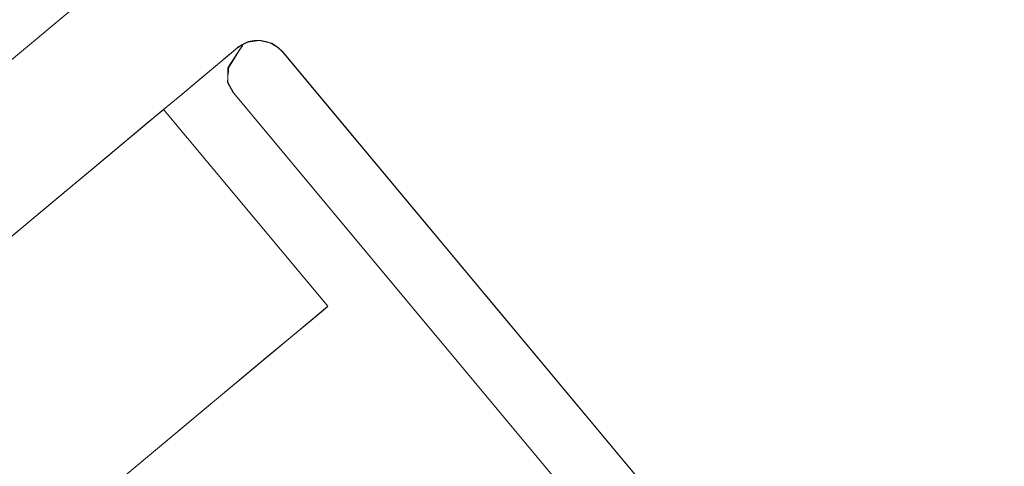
# Model space of a CAD drawing. Header units: millimetres. Extents: x -125266 to 274256, y -711690 to -301689.
# Tile 80 of 256: x -53415.6 to -53407.91, y -360878.74 to -360875.25. Entities that reach past the tile are written whole.
import ezdxf

# ---------------------------------------------------------------- set-up
doc = ezdxf.new("R2010")
doc.units = ezdxf.units.MM
doc.linetypes.add('CONTINOUS', pattern=[0])
for name, color, linetype, lineweight in [('AD Wall', 8, 'Continuous', 15), ('ARCH', 7, 'Continuous', 0), ('Equipment', 8, 'Continuous', 0), ('HOOD', 6, 'Continuous', 0), ('MEPTEK HVAC-Kitchen Fresh Air Duct', 3, 'Continuous', 30), ('MEPTEK-TEXT1', 7, 'Continuous', 30)]:
    doc.layers.add(name, color=color, linetype=linetype, lineweight=lineweight)
doc.layers.add('Light Equipment', color=8, linetype='Continuous')
doc.styles.get("Standard").update_dxf_attribs({"font": 'ARIALN.TTF'})
doc.styles.add('Times New Roman', font='times.ttf', dxfattribs={"height": 150})
doc.dimstyles.new('ARA-125', dxfattribs={"dimtxt": 200, "dimasz": 75, "dimexe": 0, "dimexo": 75, "dimgap": 7.5, "dimtad": 0, "dimdec": 0, "dimrnd": 5, "dimdsep": 46, "dimtxsty": 'Times New Roman', "dimblk": 'ARCHTICK', "dimcen": 56.25, "dimdle": 56.25, "dimclrd": 256, "dimclre": 256, "dimclrt": 256, "dimazin": 3, "dimtfac": 1, "dimtdec": 0, "dimtix": 1, "dimtmove": 1, "dimatfit": 3, "dimfxl": 0, "dimtolj": 1, "dimlwd": -1, "dimlwe": 0, "dimarcsym": 0})
pattern_1 = [(22.867872, (419150.544, -703283.92), (-30.845707, 73.1364), [])]

# ---------------------------------------------------------------- blocks, each defined once
blk = doc.blocks.new('A$Cf0359734')
at = {"layer": 'Equipment', "extrusion": (0, 0, -1), "elevation": -14.9996}
for points in [[(-610.0779, 1224.798, -3.802846), (-1131.0349, 947.4487, 3.802846)], [(-563.5854, 1106.137, -3.146449), (-1057.9493, 842.9455, 3.146449)]]:
    blk.add_lwpolyline(points, format="xyb", close=True, dxfattribs=at)
for points in [[(-591.722, 1158.987, -3.538831), (-1086.0836, 895.7967), (-1091.7744, 906.4859), (-1091.5799, 906.1206), (-1086.0836, 895.7967), (-1084.5586, 898.3821), (-1083.0146, 900.9572), (-1081.4596, 903.5245), (-1079.8884, 906.0869), (-1078.3034, 908.6362), (-1076.7023, 911.1806)], [(-1077.2205, 914.2332), (-1087.3586, 908.8358), (-1091.1679, 906.8078, 3.626728), (-598.0194, 1169.3522)], [(-597.2182, 1169.3109, -3.616317), (-1091.5803, 906.1213), (-1091.5315, 906.2084), (-1091.4746, 906.293), (-1091.4259, 906.3802), (-1091.369, 906.4648), (-1091.3203, 906.5519), (-1091.2715, 906.639), (-1091.2147, 906.7236), (-1091.1679, 906.8078), (-598.0217, 1169.351)], [(-597.2184, 1169.3098, -3.616317), (-1091.5824, 906.1201, 3.616317), (-597.2186, 1169.3116)], [(-591.7223, 1158.9877, -3.538831), (-1086.0843, 895.7954), (-1084.554, 898.3836), (-1083.0152, 900.9559), (-1081.455, 903.526), (-1079.8891, 906.0856), (-1078.3041, 908.6349), (-1076.7029, 911.1793)], [(-599.1584, 1041.719, -0.011713), (-984.6459, 836.4891), (-990.409, 833.3258), (-995.8827, 829.7594), (-1000.9622, 825.8864), (-1005.7134, 821.665), (-1011.2241, 815.8706), (-1016.1642, 809.5917), (-1020.3785, 803.0469), (-1023.979, 796.101), (-1025.5286, 792.694), (-1080.4374, 895.5256, 3.572618), (-594.6493, 1154.1514, -3.572618), (-1080.4364, 895.5261, 3.572618), (-594.6503, 1154.1509, -3.572618), (-1080.3101, 895.5926), (-1031.8417, 804.5522), (-1031.8573, 804.5165), (-1031.8421, 804.5518)], [(-546.2713, 1063.0347, -2.890001), (-1031.7763, 804.4294), (-1025.5275, 792.692)]]:
    blk.add_lwpolyline(points, format="xyb", dxfattribs=at)
for points in [[(-488.2097, 354.2886), (-509.8283, 394.8957)], [(-503.5587, 380.8677), (-503.5643, 380.8783), (-503.5781, 380.8914), (-503.6168, 380.9387), (-503.6958, 380.985), (-503.7928, 381.0013), (-503.8489, 380.9918), (-503.8994, 380.9717), (-503.8542, 380.989), (-503.8062, 381.0009), (-503.7579, 380.9995), (-503.7121, 380.9899), (-503.6606, 380.9698), (-503.6196, 380.944), (-503.5865, 380.9073)], [(-503.5587, 380.8677), (-503.5643, 380.8783), (-503.5781, 380.8914), (-503.6168, 380.9387), (-503.6958, 380.985), (-503.7928, 381.0013), (-503.8489, 380.9918), (-503.8994, 380.9717), (-510.4167, 377.502), (-503.8994, 380.9717), (-503.8489, 380.9918), (-503.7928, 381.0013), (-503.6958, 380.985), (-503.6168, 380.9387), (-503.5781, 380.8914), (-503.5643, 380.8783)], [(-503.5587, 380.8677), (-503.5865, 380.9073), (-503.6196, 380.944), (-503.6606, 380.9698), (-503.7121, 380.9899), (-503.7579, 380.9995), (-503.8062, 381.0009), (-503.8542, 380.989), (-503.8994, 380.9717), (-510.4167, 377.502), (-503.8994, 380.9717), (-503.8489, 380.9918), (-503.7928, 381.0013), (-503.6958, 380.985), (-503.6168, 380.9387), (-503.5781, 380.8914), (-503.5643, 380.8783)], [(-503.9024, 380.9722), (-503.852, 380.9923), (-503.7959, 381.0018), (-503.6989, 380.9855), (-503.6199, 380.9392), (-503.5673, 380.8788), (-503.5617, 380.8682), (-503.5673, 380.8788), (-503.6199, 380.9392), (-503.6989, 380.9855), (-503.7959, 381.0018), (-503.852, 380.9923)], [(-503.9024, 380.9722), (-503.8573, 380.9895), (-503.8065, 380.9961), (-503.7609, 381), (-503.707, 380.988), (-503.6636, 380.9703), (-503.6227, 380.9445), (-503.5895, 380.9078), (-503.5617, 380.8682), (-503.5673, 380.8788), (-503.6199, 380.9392), (-503.6989, 380.9855), (-503.7959, 381.0018), (-503.852, 380.9923)], [(-510.5186, 377.1624), (-510.5242, 377.173), (-510.5274, 377.1917), (-510.545, 377.2503), (-510.5392, 377.3416), (-510.4986, 377.4312), (-510.4594, 377.4725), (-510.4146, 377.5031), (-503.8973, 380.9728), (-510.4146, 377.5031), (-510.4594, 377.4725), (-510.4986, 377.4312), (-510.5392, 377.3416), (-510.545, 377.2503), (-510.5274, 377.1917), (-510.5242, 377.173)], [(-510.5186, 377.1624), (-510.5242, 377.173), (-510.5274, 377.1917), (-510.545, 377.2503), (-510.5392, 377.3416), (-510.4986, 377.4312), (-510.4594, 377.4725), (-510.4146, 377.5031), (-503.8973, 380.9728), (-510.4146, 377.5031), (-510.4541, 377.4753), (-510.4908, 377.4422), (-510.5166, 377.4012), (-510.5343, 377.3579), (-510.5463, 377.3039), (-510.5478, 377.2556), (-510.5358, 377.2076)], [(-510.5186, 377.1624), (-510.5242, 377.173), (-510.5274, 377.1917), (-510.545, 377.2503), (-510.5392, 377.3416), (-510.4986, 377.4312), (-510.4594, 377.4725), (-510.4146, 377.5031), (-503.8973, 380.9728), (-510.4146, 377.5031), (-510.4541, 377.4753), (-510.4908, 377.4422), (-510.5166, 377.4012), (-510.5343, 377.3579), (-510.5463, 377.3039), (-510.5478, 377.2556), (-510.5358, 377.2076)], [(-510.4167, 377.502), (-503.8994, 380.9717)], [(-503.5603, 380.8656), (-503.5208, 380.7915), (-503.4645, 380.6856), (-503.3884, 380.5427), (-503.2953, 380.368), (-503.1911, 380.1721), (-502.974, 379.7644), (-496.9338, 368.4188), (-502.974, 379.7644), (-503.1911, 380.1721), (-503.2953, 380.368), (-503.3884, 380.5427), (-503.4645, 380.6856), (-503.5208, 380.7915)], [(-502.9754, 379.767), (-503.1896, 380.1694), (-503.2967, 380.3706), (-503.3898, 380.5453), (-503.4659, 380.6882), (-503.5194, 380.7888), (-503.5617, 380.8682), (-503.5194, 380.7888), (-503.4659, 380.6882), (-503.3898, 380.5453), (-503.2967, 380.3706), (-503.1896, 380.1694)], [(-503.5617, 380.8682), (-503.4659, 380.6882), (-503.3869, 380.54), (-503.3418, 380.4553), (-503.3277, 380.4288), (-503.3418, 380.4553), (-503.3869, 380.54), (-503.4659, 380.6882)], [(-503.5617, 380.8682), (-503.4659, 380.6882), (-503.3869, 380.54), (-503.3418, 380.4553), (-503.3277, 380.4288), (-503.3418, 380.4553), (-503.3869, 380.54), (-503.4659, 380.6882)], [(-503.5617, 380.8682), (-503.4659, 380.6882), (-503.3869, 380.54), (-503.3418, 380.4553), (-503.3277, 380.4288), (-503.3418, 380.4553), (-503.3869, 380.54), (-503.4659, 380.6882)], [(-503.5617, 380.8682), (-503.4659, 380.6882), (-503.3869, 380.54), (-503.3418, 380.4553), (-503.3277, 380.4288), (-503.3418, 380.4553), (-503.3869, 380.54), (-503.4659, 380.6882)], [(-503.5617, 380.8682), (-503.4659, 380.6882), (-503.3869, 380.54), (-503.3418, 380.4553), (-503.3277, 380.4288), (-503.3418, 380.4553), (-503.3869, 380.54), (-503.4659, 380.6882)], [(-503.5617, 380.8682), (-503.4659, 380.6882), (-503.3869, 380.54), (-503.3418, 380.4553), (-503.3277, 380.4288), (-503.3418, 380.4553), (-503.3869, 380.54), (-503.4659, 380.6882)], [(-503.6634, 380.5335), (-503.5925, 380.5917), (-503.5522, 380.6947), (-503.5835, 380.8683), (-503.5922, 380.8976), (-503.5835, 380.8683), (-503.5522, 380.6947), (-503.5925, 380.5917)], [(-510.1817, 377.0606), (-503.6644, 380.5303)], [(-510.1817, 377.0606), (-503.6644, 380.5303)], [(-501.9095, 377.7648), (-502.2703, 378.4425), (-502.6282, 379.1149), (-502.9326, 379.6867), (-503.1384, 380.0731), (-503.2089, 380.2055), (-503.1384, 380.0731), (-502.9749, 379.7661), (-502.9326, 379.6867), (-502.6282, 379.1149), (-502.2703, 378.4425), (-501.9095, 377.7648), (-501.6051, 377.1931), (-501.4021, 376.8119), (-501.3289, 376.6742), (-501.4021, 376.8119), (-501.6051, 377.1931)], [(-502.269, 378.4402), (-501.9083, 377.7625), (-501.6038, 377.1907), (-501.4009, 376.8096), (-501.3304, 376.6772), (-501.4009, 376.8096), (-501.6038, 377.1907), (-501.9083, 377.7625), (-502.269, 378.4402), (-502.6298, 379.1179), (-502.9342, 379.6896), (-503.1372, 380.0708), (-503.2076, 380.2032), (-503.1372, 380.0708), (-502.9342, 379.6896), (-502.6298, 379.1179)], [(-503.2117, 380.2044), (-504.9746, 379.2658)], [(-502.9752, 379.7666), (-496.935, 368.421), (-496.7179, 368.0133), (-496.6137, 367.8175), (-496.5206, 367.6427), (-496.4445, 367.4998), (-496.3882, 367.3939), (-496.3487, 367.3198), (-496.3882, 367.3939), (-496.4445, 367.4998), (-496.5206, 367.6427), (-496.6137, 367.8175), (-496.7179, 368.0133), (-496.935, 368.421)], [(-503.6751, 376.8248), (-504.0359, 377.5025), (-504.3938, 378.1749), (-504.6983, 378.7467), (-504.904, 379.1332), (-504.9745, 379.2655), (-504.904, 379.1332), (-504.6983, 378.7467), (-504.3938, 378.1749), (-504.0359, 377.5025), (-503.6751, 376.8248), (-503.3707, 376.2531), (-503.1678, 375.8719), (-503.0945, 375.7342), (-503.1678, 375.8719), (-503.3707, 376.2531)], [(-504.0347, 377.5002), (-504.3954, 378.1779), (-504.6998, 378.7497), (-504.9028, 379.1308), (-504.9732, 379.2632), (-504.9028, 379.1308), (-504.6998, 378.7497), (-504.3954, 378.1779), (-504.0347, 377.5002), (-503.6739, 376.8225), (-503.3695, 376.2508), (-503.1665, 375.8696), (-503.0961, 375.7372), (-503.1665, 375.8696), (-503.3695, 376.2508), (-503.6739, 376.8225)]]:
    blk.add_lwpolyline(points, close=True, dxfattribs=at)
for points in [[(-503.8994, 380.9717), (-503.8489, 380.9918), (-503.7928, 381.0013), (-503.6958, 380.985), (-503.6168, 380.9387), (-503.5781, 380.8914), (-503.5643, 380.8783), (-503.5587, 380.8677)], [(-503.8994, 380.9717), (-503.8489, 380.9918), (-503.7928, 381.0013), (-503.6958, 380.985), (-503.6168, 380.9387), (-503.5781, 380.8914), (-503.5643, 380.8783), (-503.5587, 380.8677)], [(-503.5617, 380.8682), (-503.5673, 380.8788), (-503.6199, 380.9392), (-503.6989, 380.9855), (-503.7959, 381.0018), (-503.852, 380.9923), (-503.9024, 380.9722)], [(-503.5617, 380.8682), (-503.5673, 380.8788), (-503.6199, 380.9392), (-503.6989, 380.9855), (-503.7959, 381.0018), (-503.852, 380.9923), (-503.9024, 380.9722)], [(-503.5617, 380.8682), (-503.5673, 380.8788), (-503.6199, 380.9392), (-503.6989, 380.9855), (-503.7959, 381.0018), (-503.852, 380.9923), (-503.9024, 380.9722)], [(-503.5617, 380.8682), (-503.5895, 380.9078), (-503.6227, 380.9445), (-503.6636, 380.9703), (-503.707, 380.988), (-503.7609, 381), (-503.8065, 380.9961), (-503.8573, 380.9895), (-503.9024, 380.9722)], [(-510.4146, 377.5031), (-503.8973, 380.9728)], [(-510.4146, 377.5031), (-503.8973, 380.9728)], [(-503.8994, 380.9717), (-510.4167, 377.502)], [(-503.8994, 380.9717), (-510.4167, 377.502)], [(-503.9013, 380.9687), (-503.9013, 380.9687)], [(-503.9013, 380.9687), (-503.9013, 380.9687)], [(-503.9013, 380.9687), (-503.9013, 380.9687)], [(-503.9013, 380.9687), (-503.9013, 380.9687)], [(-503.9013, 380.9687), (-503.9013, 380.9687)], [(-503.9013, 380.9687), (-503.9013, 380.9687)], [(-503.9013, 380.9687), (-503.9013, 380.9687)], [(-503.9013, 380.9687), (-503.9013, 380.9687)], [(-503.5922, 380.8976), (-503.5835, 380.8683), (-503.5522, 380.6947), (-503.5925, 380.5917), (-503.6634, 380.5335)], [(-503.5945, 380.9006), (-503.5857, 380.8713), (-503.5544, 380.6977), (-503.5919, 380.5894), (-503.6628, 380.5312), (-503.5919, 380.5894), (-503.5544, 380.6977), (-503.5857, 380.8713), (-503.5945, 380.9006), (-503.5857, 380.8713), (-503.5544, 380.6977), (-503.5696, 380.6624)], [(-503.5634, 380.8701), (-503.5634, 380.8701)], [(-503.5634, 380.8701), (-503.5634, 380.8701)], [(-503.5634, 380.8701), (-503.5634, 380.8701)], [(-503.5634, 380.8701), (-503.5634, 380.8701)], [(-503.5634, 380.8701), (-503.5634, 380.8701)], [(-503.5634, 380.8701), (-503.5634, 380.8701)], [(-503.5634, 380.8701), (-503.5634, 380.8701)], [(-503.5634, 380.8701), (-503.5634, 380.8701)], [(-503.6644, 380.5303), (-510.1817, 377.0606)], [(-503.6644, 380.5303), (-510.1817, 377.0606)]]:
    blk.add_lwpolyline(points, dxfattribs=at)
at = {"layer": 'Equipment', "extrusion": (0, 0, -1)}
for centre, radius, start, end in [((-625.132, 625.132, -14.9996), 625.132, 145.142558, 90.9176955), ((-624.6467, 624.9479, -14.9996), 545.0553, 148.860452, 87.199802), ((-624.6494, 624.9465, -14.9996), 545.0553, 148.860452, 87.199802), ((-624.6494, 624.9465, -14.9996), 545.0553, 148.860452, 87.199802), ((-624.6494, 624.9465, -14.9996), 545.0553, 148.860452, 87.199802), ((-624.6481, 624.9479, -14.9996), 535.053, 147.015911, 89.044342), ((-624.6481, 624.9479, -14.9996), 535.053, 147.015911, 89.044342)]:
    blk.add_arc(centre, radius, start, end, dxfattribs=at)
blk = doc.blocks.new('ARCH')
at = {"layer": 'AD Wall', "lineweight": 0}
h = blk.add_hatch(dxfattribs=at)
h.set_pattern_fill('ANSI31', color=256, scale=25, angle=-22.13213)
h.set_pattern_definition(pattern_1)
edge = h.paths.add_edge_path()
edge.add_arc((-53209.7774, -360694.9979), 761.132, 66.950176, 372.7253136)
edge.add_line((-52467.3408, -360527.3378), (-52564.8846, -360549.3656))
edge.add_arc((-53209.7774, -360694.9979), 661.132, -293.049824, 12.7253136, ccw=False)
edge.add_line((-52950.9234, -360086.6475), (-52911.7703, -359994.6311))
h = blk.add_hatch(dxfattribs=at)
h.set_pattern_fill('ANSI31', color=256, scale=25, angle=-22.13213)
h.set_pattern_definition(pattern_1)
edge = h.paths.add_edge_path()
edge.add_arc((-53209.7774, -360694.9979), 761.132, 66.950176, 372.7253136)
edge.add_line((-52467.3408, -360527.3378), (-52564.8846, -360549.3656))
edge.add_arc((-53209.7774, -360694.9979), 661.132, -293.049824, 12.7253136, ccw=False)
edge.add_line((-52950.9234, -360086.6475), (-52911.7703, -359994.6311))
at = {"layer": 'AD Wall', "lineweight": 0, "extrusion": (0, 0, -1)}
for radius in [761.132, 761.132, 661.132, 661.132]:
    blk.add_arc((53209.7774, -360694.9979, -5.0493), radius, 167.2746864, 113.049824, dxfattribs=at)
at = {"layer": 'HOOD'}
blk.add_circle((-53209.7774, -360694.9979, 5.0493), 200, dxfattribs=at)
at = {"layer": 'Light Equipment', "lineweight": 0, "extrusion": (0, 0, -1), "elevation": -5.0493}
for points in [[(52997.2846, -360133.855, -3.802846), (52619.2025, -360587.0358, 3.802846)], [(53085.0561, -360226.257, -3.146449), (52726.274, -360656.3043, 3.146449)]]:
    blk.add_lwpolyline(points, format="xyb", close=True, dxfattribs=at)
for points in [[(52681.5656, -360597.5296), (52674.2079, -360606.3488), (52671.4433, -360609.6625, 3.626728), (53029.3434, -360180.6724)], [(53030.1012, -360180.4089, -3.616317), (52671.32, -360610.4538), (52671.3323, -360610.3547), (52671.3531, -360610.2549), (52671.3654, -360610.1558), (52671.3862, -360610.056), (52671.3986, -360609.957), (52671.4109, -360609.8579), (52671.4317, -360609.7581), (52671.4433, -360609.6625), (53029.3417, -360180.6744)], [(53030.1014, -360180.4099, -3.616317), (52671.3184, -360610.4557, 3.616317), (53030.1005, -360180.4083)], [(53039.0813, -360187.9008, -3.538831), (52680.3012, -360617.9482), (52680.7436, -360614.9742), (52681.1999, -360612.0118), (52681.6769, -360609.0432), (52682.1632, -360606.0823), (52682.6709, -360603.1237), (52683.1955, -360600.1636)], [(53039.0819, -360187.9013, -3.538831), (52680.3013, -360617.9468), (52671.0028, -360610.1892), (52671.3206, -360610.4543), (52680.3013, -360617.9468), (52680.7399, -360614.9774), (52681.2, -360612.0103), (52681.6732, -360609.0463), (52682.1633, -360606.0808), (52682.671, -360603.1222), (52683.1957, -360600.1621)], [(53076.3734, -360299.3304, -0.011713), (52796.6086, -360634.6685), (52792.462, -360639.7699), (52788.7352, -360645.1357), (52785.4891, -360650.637), (52782.6783, -360656.3374), (52779.7567, -360663.7809), (52777.5461, -360671.4583), (52776.108, -360679.1085), (52775.3897, -360686.8991), (52775.2378, -360690.6389), (52685.6337, -360616.0708, 3.572618), (53038.192, -360193.4835, -3.572618), (52685.6344, -360616.07, 3.572618), (53038.1913, -360193.4844, -3.572618), (52685.7263, -360615.9608), (52764.9224, -360682.0329), (52764.9214, -360682.0718), (52764.9222, -360682.0334)], [(53117.333, -360259.6604, -2.890001), (52765.0292, -360682.122), (52775.2396, -360690.6404)]]:
    blk.add_lwpolyline(points, format="xyb", dxfattribs=at)
for points in [[(53438.1322, -360894.31), (53402.808, -360864.8396)], [(53413.8999, -360875.4745), (53413.9644, -360875.5283), (53414.0565, -360875.6051), (53414.1809, -360875.7089), (53414.3329, -360875.8357), (53414.5033, -360875.9778), (53414.8579, -360876.2737), (53424.7275, -360884.5077), (53414.8579, -360876.2737), (53414.5033, -360875.9778), (53414.3329, -360875.8357), (53414.1809, -360875.7089), (53414.0565, -360875.6051), (53413.9644, -360875.5283)], [(53414.8556, -360876.2718), (53414.5056, -360875.9798), (53414.3306, -360875.8337), (53414.1786, -360875.707), (53414.0543, -360875.6032), (53413.9667, -360875.5302), (53413.8977, -360875.4726), (53413.9667, -360875.5302), (53414.0543, -360875.6032), (53414.1786, -360875.707), (53414.3306, -360875.8337), (53414.5056, -360875.9798)], [(53413.8977, -360875.4726), (53414.0543, -360875.6032), (53414.1832, -360875.7108), (53414.2569, -360875.7723), (53414.2799, -360875.7915), (53414.2569, -360875.7723), (53414.1832, -360875.7108), (53414.0543, -360875.6032)], [(53413.8977, -360875.4726), (53414.0543, -360875.6032), (53414.1832, -360875.7108), (53414.2569, -360875.7723), (53414.2799, -360875.7915), (53414.2569, -360875.7723), (53414.1832, -360875.7108), (53414.0543, -360875.6032)], [(53413.8977, -360875.4726), (53414.0543, -360875.6032), (53414.1832, -360875.7108), (53414.2569, -360875.7723), (53414.2799, -360875.7915), (53414.2569, -360875.7723), (53414.1832, -360875.7108), (53414.0543, -360875.6032)], [(53413.8977, -360875.4726), (53414.0543, -360875.6032), (53414.1832, -360875.7108), (53414.2569, -360875.7723), (53414.2799, -360875.7915), (53414.2569, -360875.7723), (53414.1832, -360875.7108), (53414.0543, -360875.6032)], [(53413.8977, -360875.4726), (53414.0543, -360875.6032), (53414.1832, -360875.7108), (53414.2569, -360875.7723), (53414.2799, -360875.7915), (53414.2569, -360875.7723), (53414.1832, -360875.7108), (53414.0543, -360875.6032)], [(53413.8977, -360875.4726), (53414.0543, -360875.6032), (53414.1832, -360875.7108), (53414.2569, -360875.7723), (53414.2799, -360875.7915), (53414.2569, -360875.7723), (53414.1832, -360875.7108), (53414.0543, -360875.6032)], [(53413.9295, -360875.8209), (53413.9733, -360875.7403), (53413.9719, -360875.6297), (53413.8775, -360875.4807), (53413.8583, -360875.4569), (53413.8775, -360875.4807), (53413.9719, -360875.6297), (53413.9733, -360875.7403)], [(53413.9007, -360875.4719), (53413.8915, -360875.4642), (53413.8738, -360875.4573), (53413.8201, -360875.4281), (53413.7294, -360875.415), (53413.6334, -360875.4364), (53413.585, -360875.4664), (53413.5459, -360875.504), (53413.5812, -360875.471), (53413.6211, -360875.4418), (53413.6665, -360875.4249), (53413.7125, -360875.4165), (53413.7678, -360875.4158), (53413.8154, -360875.4243), (53413.86, -360875.4458)], [(53413.9007, -360875.4719), (53413.8915, -360875.4642), (53413.8738, -360875.4573), (53413.8201, -360875.4281), (53413.7294, -360875.415), (53413.6334, -360875.4364), (53413.585, -360875.4664), (53413.5459, -360875.504), (53408.816, -360881.1733), (53413.5459, -360875.504), (53413.585, -360875.4664), (53413.6334, -360875.4364), (53413.7294, -360875.415), (53413.8201, -360875.4281), (53413.8738, -360875.4573), (53413.8915, -360875.4642)], [(53413.9007, -360875.4719), (53413.86, -360875.4458), (53413.8154, -360875.4243), (53413.7678, -360875.4158), (53413.7125, -360875.4165), (53413.6665, -360875.4249), (53413.6211, -360875.4418), (53413.5812, -360875.471), (53413.5459, -360875.504), (53408.816, -360881.1733), (53413.5459, -360875.504), (53413.585, -360875.4664), (53413.6334, -360875.4364), (53413.7294, -360875.415), (53413.8201, -360875.4281), (53413.8738, -360875.4573), (53413.8915, -360875.4642)], [(53413.5429, -360875.5046), (53413.582, -360875.467), (53413.6304, -360875.4371), (53413.7264, -360875.4156), (53413.8171, -360875.4288), (53413.8885, -360875.4649), (53413.8977, -360875.4726), (53413.8885, -360875.4649), (53413.8171, -360875.4288), (53413.7264, -360875.4156), (53413.6304, -360875.4371), (53413.582, -360875.467)], [(53413.5429, -360875.5046), (53413.5782, -360875.4716), (53413.6228, -360875.4463), (53413.6635, -360875.4256), (53413.718, -360875.4164), (53413.7648, -360875.4164), (53413.8125, -360875.4249), (53413.857, -360875.4464), (53413.8977, -360875.4726), (53413.8885, -360875.4649), (53413.8171, -360875.4288), (53413.7264, -360875.4156), (53413.6304, -360875.4371), (53413.582, -360875.467)], [(53408.8496, -360881.5263), (53408.8403, -360881.5186), (53408.8304, -360881.5025), (53408.792, -360881.4549), (53408.7629, -360881.3681), (53408.7668, -360881.2698), (53408.7875, -360881.2168), (53408.8175, -360881.1715), (53413.5474, -360875.5022), (53408.8175, -360881.1715), (53408.7875, -360881.2168), (53408.7668, -360881.2698), (53408.7629, -360881.3681), (53408.792, -360881.4549), (53408.8304, -360881.5025), (53408.8403, -360881.5186)], [(53408.8496, -360881.5263), (53408.8403, -360881.5186), (53408.8304, -360881.5025), (53408.792, -360881.4549), (53408.7629, -360881.3681), (53408.7668, -360881.2698), (53408.7875, -360881.2168), (53408.8175, -360881.1715), (53413.5474, -360875.5022), (53408.8175, -360881.1715), (53408.7914, -360881.2122), (53408.7698, -360881.2567), (53408.7614, -360881.3043), (53408.7613, -360881.3512), (53408.7705, -360881.4057), (53408.7874, -360881.451), (53408.8166, -360881.491)], [(53408.8496, -360881.5263), (53408.8403, -360881.5186), (53408.8304, -360881.5025), (53408.792, -360881.4549), (53408.7629, -360881.3681), (53408.7668, -360881.2698), (53408.7875, -360881.2168), (53408.8175, -360881.1715), (53413.5474, -360875.5022), (53408.8175, -360881.1715), (53408.7914, -360881.2122), (53408.7698, -360881.2567), (53408.7614, -360881.3043), (53408.7613, -360881.3512), (53408.7705, -360881.4057), (53408.7874, -360881.451), (53408.8166, -360881.491)], [(53408.816, -360881.1733), (53413.5459, -360875.504)], [(53409.2, -360881.4937), (53413.9298, -360875.8243)], [(53409.2, -360881.4937), (53413.9298, -360875.8243)], [(53416.5973, -360877.7249), (53416.0078, -360877.233), (53415.4229, -360876.7451), (53414.9255, -360876.3301), (53414.5893, -360876.0496), (53414.4742, -360875.9536), (53414.5893, -360876.0496), (53414.8564, -360876.2725), (53414.9255, -360876.3301), (53415.4229, -360876.7451), (53416.0078, -360877.233), (53416.5973, -360877.7249), (53417.0947, -360878.1398), (53417.4263, -360878.4165), (53417.5461, -360878.5164), (53417.4263, -360878.4165), (53417.0947, -360878.1398)], [(53416.0098, -360877.2347), (53416.5993, -360877.7265), (53417.0967, -360878.1415), (53417.4283, -360878.4181), (53417.5435, -360878.5142), (53417.4283, -360878.4181), (53417.0967, -360878.1415), (53416.5993, -360877.7265), (53416.0098, -360877.2347), (53415.4203, -360876.7429), (53414.9229, -360876.3279), (53414.5913, -360876.0513), (53414.4762, -360875.9552), (53414.5913, -360876.0513), (53414.9229, -360876.3279), (53415.4203, -360876.7429)], [(53414.472, -360875.9556), (53413.1925, -360877.4892)], [(53414.856, -360876.2721), (53424.7255, -360884.5061), (53425.0801, -360884.802), (53425.2506, -360884.9441), (53425.4025, -360885.0709), (53425.5269, -360885.1747), (53425.619, -360885.2515), (53425.6835, -360885.3053), (53425.619, -360885.2515), (53425.5269, -360885.1747), (53425.4025, -360885.0709), (53425.2506, -360884.9441), (53425.0801, -360884.802), (53424.7255, -360884.5061)], [(53415.3159, -360879.2608), (53414.7264, -360878.769), (53414.1415, -360878.281), (53413.6441, -360877.866), (53413.3079, -360877.5855), (53413.1928, -360877.4895), (53413.3079, -360877.5855), (53413.6441, -360877.866), (53414.1415, -360878.281), (53414.7264, -360878.769), (53415.3159, -360879.2608), (53415.8133, -360879.6757), (53416.1449, -360879.9524), (53416.2647, -360880.0523), (53416.1449, -360879.9524), (53415.8133, -360879.6757)], [(53414.7284, -360878.7706), (53414.1389, -360878.2788), (53413.6415, -360877.8639), (53413.3099, -360877.5872), (53413.1948, -360877.4912), (53413.3099, -360877.5872), (53413.6415, -360877.8639), (53414.1389, -360878.2788), (53414.7284, -360878.7706), (53415.3179, -360879.2624), (53415.8153, -360879.6774), (53416.1469, -360879.9541), (53416.2621, -360880.0501), (53416.1469, -360879.9541), (53415.8153, -360879.6774), (53415.3179, -360879.2624)]]:
    blk.add_lwpolyline(points, close=True, dxfattribs=at)
for points in [[(53413.8551, -360875.455), (53413.8743, -360875.4788), (53413.9687, -360875.6278), (53413.9748, -360875.7423), (53413.931, -360875.8229), (53413.9748, -360875.7423), (53413.9687, -360875.6278), (53413.8743, -360875.4788), (53413.8551, -360875.455), (53413.8743, -360875.4788), (53413.9687, -360875.6278), (53413.9679, -360875.6662)], [(53413.8583, -360875.4569), (53413.8775, -360875.4807), (53413.9719, -360875.6297), (53413.9733, -360875.7403), (53413.9295, -360875.8209)], [(53413.5459, -360875.504), (53413.585, -360875.4664), (53413.6334, -360875.4364), (53413.7294, -360875.415), (53413.8201, -360875.4281), (53413.8738, -360875.4573), (53413.8915, -360875.4642), (53413.9007, -360875.4719)], [(53413.5459, -360875.504), (53413.585, -360875.4664), (53413.6334, -360875.4364), (53413.7294, -360875.415), (53413.8201, -360875.4281), (53413.8738, -360875.4573), (53413.8915, -360875.4642), (53413.9007, -360875.4719)], [(53413.8977, -360875.4726), (53413.8885, -360875.4649), (53413.8171, -360875.4288), (53413.7264, -360875.4156), (53413.6304, -360875.4371), (53413.582, -360875.467), (53413.5429, -360875.5046)], [(53413.8977, -360875.4726), (53413.8885, -360875.4649), (53413.8171, -360875.4288), (53413.7264, -360875.4156), (53413.6304, -360875.4371), (53413.582, -360875.467), (53413.5429, -360875.5046)], [(53413.8977, -360875.4726), (53413.8885, -360875.4649), (53413.8171, -360875.4288), (53413.7264, -360875.4156), (53413.6304, -360875.4371), (53413.582, -360875.467), (53413.5429, -360875.5046)], [(53413.8977, -360875.4726), (53413.857, -360875.4464), (53413.8125, -360875.4249), (53413.7648, -360875.4164), (53413.718, -360875.4164), (53413.6635, -360875.4256), (53413.6228, -360875.4463), (53413.5782, -360875.4716), (53413.5429, -360875.5046)], [(53413.8954, -360875.4715), (53413.8954, -360875.4715)], [(53413.8954, -360875.4715), (53413.8954, -360875.4715)], [(53413.8954, -360875.4715), (53413.8954, -360875.4715)], [(53413.8954, -360875.4715), (53413.8954, -360875.4715)], [(53413.8954, -360875.4715), (53413.8954, -360875.4715)], [(53413.8954, -360875.4715), (53413.8954, -360875.4715)], [(53413.8954, -360875.4715), (53413.8954, -360875.4715)], [(53413.8954, -360875.4715), (53413.8954, -360875.4715)], [(53408.8175, -360881.1715), (53413.5474, -360875.5022)], [(53408.8175, -360881.1715), (53413.5474, -360875.5022)], [(53413.5459, -360875.504), (53408.816, -360881.1733)], [(53413.5459, -360875.504), (53408.816, -360881.1733)], [(53413.5452, -360875.5074), (53413.5452, -360875.5074)], [(53413.5452, -360875.5074), (53413.5452, -360875.5074)], [(53413.5452, -360875.5074), (53413.5452, -360875.5074)], [(53413.5452, -360875.5074), (53413.5452, -360875.5074)], [(53413.5452, -360875.5074), (53413.5452, -360875.5074)], [(53413.5452, -360875.5074), (53413.5452, -360875.5074)], [(53413.5452, -360875.5074), (53413.5452, -360875.5074)], [(53413.5452, -360875.5074), (53413.5452, -360875.5074)], [(53413.9298, -360875.8243), (53409.2, -360881.4937)], [(53413.9298, -360875.8243), (53409.2, -360881.4937)]]:
    blk.add_lwpolyline(points, dxfattribs=at)
at = {"layer": 'Light Equipment', "lineweight": 0}
blk.add_circle((-53209.7774, -360694.9979, 5.0493), 200, dxfattribs=at)
at = {"layer": 'Light Equipment', "lineweight": 0, "extrusion": (0, 0, -1)}
for centre, radius, start, end in [((53209.2602, -360695.0077, -5.0493), 625.132, 167.2746864, 113.049824), ((53209.779, -360694.9953, -5.0493), 545.0553, 170.99258, 109.33193), ((53209.777, -360694.9977, -5.0493), 545.0553, 170.99258, 109.33193), ((53209.777, -360694.9977, -5.0493), 545.0553, 170.99258, 109.33193), ((53209.777, -360694.9977, -5.0493), 545.0553, 170.99258, 109.33193), ((53209.7777, -360694.9958, -5.0493), 535.053, 169.148039, 111.176471), ((53209.7777, -360694.9958, -5.0493), 535.053, 169.148039, 111.176471)]:
    blk.add_arc(centre, radius, start, end, dxfattribs=at)
at = {"layer": 'Equipment', "rotation": 337.8678715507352}
blk.add_blockref('A$Cf0359734', (-54023.8454, -361038.5638, -9.9504), dxfattribs=at)
blk = doc.blocks.new('_ArchTick')
at = {"color": 0, "linetype": 'ByBlock', "const_width": 0.15}
blk.add_lwpolyline([(-0.5, -0.5), (0.5, 0.5)], dxfattribs=at)

msp = doc.modelspace()

# ---------------------------------------------------------------- linework, layer by layer
at = {"layer": 'HOOD'}
msp.add_circle((-53209.7774, -360694.9979, 5.0493), 200, dxfattribs=at)

# ---------------------------------------------------------------- block references
at = {"layer": 'ARCH'}
msp.add_blockref('ARCH', (0, 0), dxfattribs=at)

# ---------------------------------------------------------------- texts
at = {"layer": 'MEPTEK-TEXT1', "char_height": 350, "attachment_point": 1}
for s, insert, width in [('{\\fCalibri|b0|i0|c0|p34;\\H1.28571x;\\C1;GENERAL GUIDELINES-HVAC :\\P\\fArial Narrow|b0|i0|c0|p34;\\H0.88889x;\\C256;\\P\\fCalibri|b0|i0|c0|p34;\\C4;DUCTING :\\H0.875x;\\P\\pi-1050,l1050,t1050;\\C256;1.^IDUCTING SHALL BE IN ACCORDANCE WITH IS 655, GALVANIZED IRON SHEET TO BE USED FOR ALL DUCTING WORKS. THERMAL INSULATION ON DUCTS SHALL BE 19 MM THICK. CLOSED CELL CLASS “O” BS 476 PART 6-7 FM APPROVED NITRILE RUBBER ELASTOMERIC INSULATION THERMAL CONDUCTIVITY 0.033 WATTS PER METER-KELVIN (W/(M.K)) AT 0°C FOR AIR CONDITIONING DUCTING. \\P2.^ITHERMAL INSULATION ON KITCHEN EXHAUST DUCTING SHALL BE 80 MM THICK ALUMINUM FOIL FACED RESIN BONDED FIBRE GLASS WOOL OF DENSITY NOT LESS THAN 48 KG/M3.\\P3.^ITHERMAL INSULATION ON FRESH AIR, SUPPLY AIR AND RETURN AIR SHALL BE 19MM THICK CLOSED CELL ANTI-MICROBIAL CLASS “O” BS 476 AND PART 6 & 7 FM APPROVED NITRILE RUBBER ELASTOMERIC INSULATION THERMAL CONDUCTIVITY 0.033 WATTS PER METER-KELVIN (W/ (M\\fArial|b0|i0|c0|p34;.\\fCalibri|b0|i0|c0|p34;K)) AT 0°C.\\P4.^IAPPROPRIATE NUMBER OF TRAP DOORS SHALL BE PROVIDED IN KITCHEN EXHAUST DUCTING FOR OIL/GREASE CLEANING PURPOSE.\\P5.^IDUCTING INSTALLATION WITH RESPECT TO FRESH AIR INTAKE, KITCHEN EXHAUST OUT FROM LOCATION UP TO LOUVERS AT FAÇADE SHALL BE IN THE SCOPE OF CONCESSIONER INCLUDING AIR WASHER, EXHAUST FAN SECTION DRY SCRUBBER ETC.\\P6.^IEACH AND EVERY KITCHEN EXHAUST HOOD SHOULD BE EQUIPPED WITH UL LISTED, WET CHEMICAL BASED, MECHANICALLY OPERATED, AUTOMATIC FIRE SUPPRESSION SYSTEM. SEPARATE DRAWING TO BE SUBMITTED FOR HOOD SUPPRESSION SYSTEM.\\P7.^ISUPPORTING OF DUCTING TO BE DONE WITH USING ANGLE 50X 50 X 5MM AND TIE ROD OF SIZE MINIMUM 10 MM DIA/ AS PER DUCT SIZE.\\P8.^IPOST COMPLETION OF ONSITE WORK, CONCESSIONAIRE HAS TO SHARE TESTING AND COMMISSIONING REPORT WITH DIAL.\\P9.^IINTEGRATION WITH FIRE ALARM SYSTEM, SO THAT AHU GET SWITCHED OFF IN CASE OF ANY FIRE INCIDENT.\\P10.^IFOR EQUIPMENT PLACEMENT STRUCTURAL DETAILS TO BE APPROVED BY STRUCTURAL CONSULTANT AND SAME TO BE SHARE WITH DIAL.\\P11.^ITRAP DOOR WITH PROPER ACCESS TO BE PROVIDED FOR FILTER AND COPPER COIL CLEANING.\\P12.^IKITCHEN VENTILATION SHALL COMPLY TO NFPA 96 GUIDELINE.}', (-102876.1092, -301696.9008), 28043.428792), ('{\\fCalibri|b0|i0|c0|p34;\\H1.28571x;\\C1;CHILLED WATER PIPING:-\\H0.77778x;\\P\\pi-1050,l1050,t1050;\\C256;1.^ICHILLED WATER PIPING SHALL BE CONFIRMING TO IS:1239 PART I CLASS ‘C’ HEAVY AND FITTING SHALL BE CONFORMING TO ASTM A-105,3000LBS SOCKET WELD END (UP TO 50MM) & 1S:1239 PART-II HEAVY/ASTM A-234 WPB, GR.B BUTT WELD FITTING ( ABOVE 50NB PIPE SIZE)\\P2.^IPIPING CONNECTION SHOULD BE SOCKET WELDED UP TO 50NB SIZE AND SHALL BE BUTT WELD ABOVE 50NB PIPE SIZE. PIPE FLANGES SHOULD BE CONFIRMING TO ASTM A-105 # 150 SORF AND FLANGE DIMENSION SHOULD BE IN ACCORDANCE WITH ASME/ANSI B 16.5 (150 SORF), FITTING TO FITTING WELDING IS NOT ALLOWED. NOZZLE CONNECTIONS/THREDOLETS/WELDOLETS ARE NOT ALLOWED BY PUNCTURING THE PIPE. ONLY EQUAL/UNEQUAL TEE’S SHALL BE USED FOR BRANCH CONNECTION FROM HEADER. SOCKET WELD END TEE SHOULD BE USED FOR BRANCH CONNECTION (UP-TO -50NB PIPE SIZE) W.R.T TO PRESSURE GAUGE/TEMPERATURE GAUGE/AIR VENT/DRAIN POINT ETC.\\P3.^IPOST INSTALLATION CLEARANCE BY DIAL, CHW PIPING SHALL BE TESTED @15KGF/CM2 HYDROSTATICS PRESSURE FOR 24HRS HOLD TIME AND TESTING SHOULD BE WITNESSED TO DIAL TEAM.\\P4.^ITHERMAL INSULATION ON CHW AND CONDENSATE DRAIN PIPING LINE SHALL BE 25MM THICK. CLOSED CELL ANTI-MICROBIAL CLASS “O” BS 476 AND PART 6 & 7 FM APPROVED NITRILE RUBBER ELASTOMERIC INSULATION THERMAL CONDUCTIVITY 0.033 WATTS PER METER-KELVIN (W/ (M\\fArial|b0|i0|c0|p34;⋅\\fCalibri|b0|i0|c0|p34;K)) AT 0°C.\\P5.^ICONDENSATE DRAIN PIPING SHALL BE COMPLYING TO IS 4985 CLASS 3 UPVC PIPE. SOLVENT CEMENT COMPLYING WITH ASTM D2564 SHALL BE USED FOR JOINTS.\\P6.^IFOR CEILING SUSPENDED CHILLED WATER PIPE:  PIPE SHOULD BE HANGED WITH TIE ROD OF SIZE MINIMUM 10 MM DIA.}', (-102709.0244, -319968.0041), 24849.353907)]:
    msp.add_mtext(s, dxfattribs=dict(at, insert=insert, width=width))

# ---------------------------------------------------------------- leaders
at = {"layer": 'MEPTEK HVAC-Kitchen Fresh Air Duct', "linetype": 'CONTINOUS', "lineweight": -2, "ltscale": 25}
msp.add_leader([(-54089.5248, -360808.8908), (-54089.5248, -362709.219), (-53079.7748, -362709.219)], dimstyle='ARA-125', override={"dimtxt": 150, "dimasz": 150}, dxfattribs=at)

doc.saveas('drawing.dxf')
